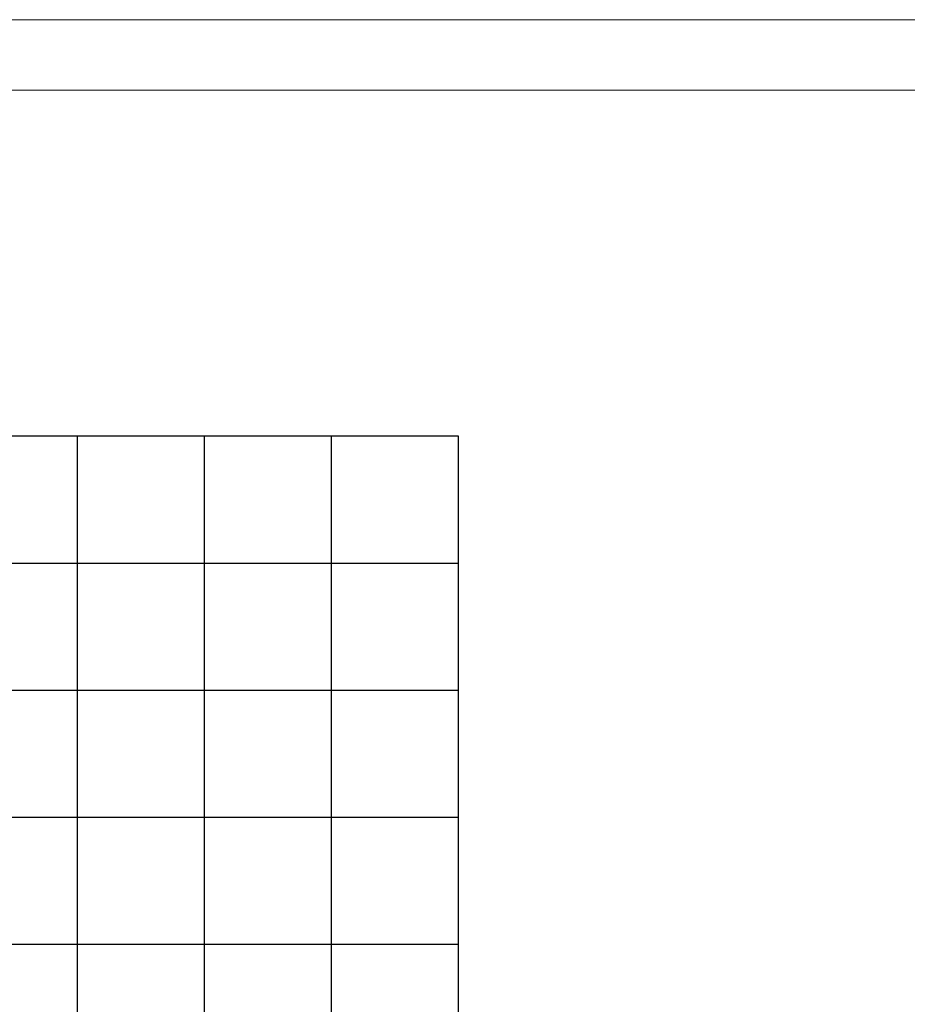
# Model space of a CAD drawing. Header units: millimetres. Extents: x -10540 to 6039, y -7467 to 6433.
# Tile 156 of 177: x 5569 to 5796, y -6963 to -6711. Entities that reach past the tile are written whole.
import ezdxf

# ---------------------------------------------------------------- set-up
doc = ezdxf.new("R2010")
doc.units = ezdxf.units.MM
doc.header["$LTSCALE"] = 8
for name, color, linetype, lineweight in [('1轮廓实线层', 7, 'Continuous', 18), ('2细线层', 4, 'Continuous', 13), ('图框层', 7, 'Continuous', 18)]:
    doc.layers.add(name, color=color, linetype=linetype, lineweight=lineweight)

# ---------------------------------------------------------------- blocks, each defined once
blk = doc.blocks.new('ZwmFrameMain_3_A4^_^无分区图框^_^landscape')
at = {"layer": '1轮廓实线层'}
blk.add_line((267, 200), (0, 200), dxfattribs=at)
at = {"layer": '2细线层'}
blk.add_line((272, 205), (-25, 205), dxfattribs=at)
blk = doc.blocks.new('*U73')
blk.add_line((-113.75, 0), (211.43, 0))
blk = doc.blocks.new('*U74')
at = {"color": 0, "linetype": 'ByBlock', "lineweight": -2, "transparency": 16777216}
for p in [(0, 357.5), (0, 325), (0, 292.5), (0, 260), (0, 227.5)]:
    blk.add_blockref('*U73', p, dxfattribs=at)
blk = doc.blocks.new('*U71')
blk.add_line((0.72, 260), (0.72, -130))
blk = doc.blocks.new('*U72')
at = {"color": 0, "linetype": 'ByBlock', "lineweight": -2, "transparency": 16777216}
for p in [(195, 0), (227.5, 0), (260, 0), (292.5, 0)]:
    blk.add_blockref('*U71', p, dxfattribs=at)

msp = doc.modelspace()

# ---------------------------------------------------------------- block references
at = {"color": 9, "lineweight": 18, "true_color": 0xc7c8ca}
for name, p in [('*U74', (5469.59, -7174.9)), ('*U72', (5387.8, -7077.4))]:
    msp.add_blockref(name, p, dxfattribs=at)
at = {"layer": '图框层', "xscale": 3.6, "yscale": 3.6, "zscale": 3.6}
msp.add_blockref('ZwmFrameMain_3_A4^_^无分区图框^_^landscape', (5060.24, -7448.93), dxfattribs=at)

doc.saveas('drawing.dxf')
